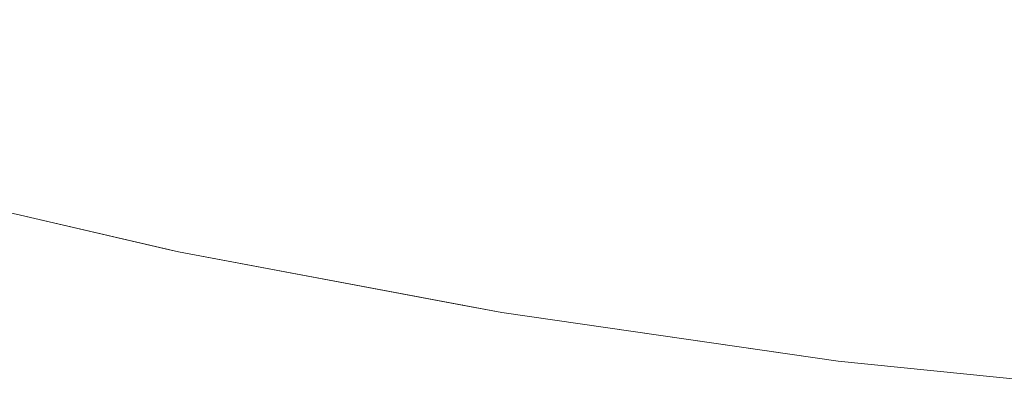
# Model space of a CAD drawing. Header units: centimetres. Extents: x -44.1 to 45.2, y 4.2 to 6.
# Tile 27 of 256: x -43.9854 to -43.9531, y 4.201 to 4.2133. Entities that reach past the tile are written whole.
import ezdxf

# ---------------------------------------------------------------- set-up
doc = ezdxf.new("R2010")
doc.units = ezdxf.units.CM
doc.header["$LTSCALE"] = 2.54
doc.layers.add('Lucido design-1', color=7, linetype='Continuous')

# ---------------------------------------------------------------- blocks, each defined once
blk = doc.blocks.new('Gruppo-4-1')
at = {"color": 7, "linetype": 'Continuous', "lineweight": 9}
for points, invisible_edges in [([(-43.985634, 4.214268, -2312.385944), (-43.981279, 4.213212, -2312.385944), (-43.980591, 4.214268, -2312.383155), (-43.984893, 4.215311, -2312.383155)], 15), ([(-43.984893, 4.215311, -2313.061185), (-43.980591, 4.214268, -2313.061185), (-43.981279, 4.213212, -2313.058396), (-43.985634, 4.214268, -2313.058396)], 15), ([(-43.975538, 4.214436, -2312.380418), (-43.979858, 4.215394, -2312.380418), (-43.980591, 4.214268, -2312.383155), (-43.976214, 4.213298, -2312.383155)], 15), ([(-43.976214, 4.213298, -2313.061185), (-43.980591, 4.214268, -2313.061185), (-43.979858, 4.215394, -2313.063922), (-43.975538, 4.214436, -2313.063922)], 15), ([(-43.966102, 4.213977, -2312.377736), (-43.961653, 4.213259, -2312.377736), (-43.961096, 4.214568, -2312.375111), (-43.965478, 4.215275, -2312.375111)], 15), ([(-43.965478, 4.215275, -2313.069229), (-43.961096, 4.214568, -2313.069229), (-43.961653, 4.213259, -2313.066604), (-43.966102, 4.213977, -2313.066604)], 15), ([(-43.966102, 4.213977, -2312.377736), (-43.970493, 4.214773, -2312.377736), (-43.971148, 4.213553, -2312.380418), (-43.966694, 4.212746, -2312.380418)], 15), ([(-43.966694, 4.212746, -2313.063922), (-43.971148, 4.213553, -2313.063922), (-43.970493, 4.214773, -2313.066604), (-43.966102, 4.213977, -2313.066604)], 15), ([(-43.956663, 4.21394, -2312.375111), (-43.961096, 4.214568, -2312.375111), (-43.961653, 4.213259, -2312.377736), (-43.957152, 4.212621, -2312.377736)], 15), ([(-43.957152, 4.212621, -2313.066604), (-43.961653, 4.213259, -2313.066604), (-43.961096, 4.214568, -2313.069229), (-43.956663, 4.21394, -2313.069229)], 15), ([(-43.986323, 4.213298, -2312.388781), (-43.981918, 4.21223, -2312.388781), (-43.981279, 4.213212, -2312.385944), (-43.985634, 4.214268, -2312.385944)], 15), ([(-43.985634, 4.214268, -2313.058396), (-43.981279, 4.213212, -2313.058396), (-43.981918, 4.21223, -2313.055559), (-43.986323, 4.213298, -2313.055559)], 15), ([(-43.976214, 4.213298, -2312.383155), (-43.980591, 4.214268, -2312.383155), (-43.981279, 4.213212, -2312.385944), (-43.976847, 4.21223, -2312.385944)], 15), ([(-43.976847, 4.21223, -2313.058396), (-43.981279, 4.213212, -2313.058396), (-43.980591, 4.214268, -2313.061185), (-43.976214, 4.213298, -2313.061185)], 15), ([(-43.976214, 4.213298, -2312.383155), (-43.971766, 4.212402, -2312.383155), (-43.971148, 4.213553, -2312.380418), (-43.975538, 4.214436, -2312.380418)], 15), ([(-43.975538, 4.214436, -2313.063922), (-43.971148, 4.213553, -2313.063922), (-43.971766, 4.212402, -2313.061185), (-43.976214, 4.213298, -2313.061185)], 15), ([(-43.966694, 4.212746, -2312.380418), (-43.962181, 4.212018, -2312.380418), (-43.961653, 4.213259, -2312.377736), (-43.966102, 4.213977, -2312.377736)], 15), ([(-43.966102, 4.213977, -2313.066604), (-43.961653, 4.213259, -2313.066604), (-43.962181, 4.212018, -2313.063922), (-43.966694, 4.212746, -2313.063922)], 15), ([(-43.957152, 4.212621, -2312.377736), (-43.952604, 4.212064, -2312.377736), (-43.952184, 4.213391, -2312.375111), (-43.956663, 4.21394, -2312.375111)], 15), ([(-43.956663, 4.21394, -2313.069229), (-43.952184, 4.213391, -2313.069229), (-43.952604, 4.212064, -2313.066604), (-43.957152, 4.212621, -2313.066604)], 15), ([(-43.966694, 4.212746, -2312.380418), (-43.971148, 4.213553, -2312.380418), (-43.971766, 4.212402, -2312.383155), (-43.967252, 4.211585, -2312.383155)], 15), ([(-43.967252, 4.211585, -2313.061185), (-43.971766, 4.212402, -2313.061185), (-43.971148, 4.213553, -2313.063922), (-43.966694, 4.212746, -2313.063922)], 15), ([(-43.986958, 4.212402, -2312.391665), (-43.982508, 4.211324, -2312.391665), (-43.981918, 4.21223, -2312.388781), (-43.986323, 4.213298, -2312.388781)], 15), ([(-43.986323, 4.213298, -2313.055559), (-43.981918, 4.21223, -2313.055559), (-43.982508, 4.211324, -2313.052675), (-43.986958, 4.212402, -2313.052675)], 15), ([(-43.976847, 4.21223, -2312.385944), (-43.972344, 4.211324, -2312.385944), (-43.971766, 4.212402, -2312.383155), (-43.976214, 4.213298, -2312.383155)], 15), ([(-43.976214, 4.213298, -2313.061185), (-43.971766, 4.212402, -2313.061185), (-43.972344, 4.211324, -2313.058396), (-43.976847, 4.21223, -2313.058396)], 15), ([(-43.957152, 4.212621, -2312.377736), (-43.961653, 4.213259, -2312.377736), (-43.962181, 4.212018, -2312.380418), (-43.957616, 4.21137, -2312.380418)], 15), ([(-43.957616, 4.21137, -2313.063922), (-43.962181, 4.212018, -2313.063922), (-43.961653, 4.213259, -2313.066604), (-43.957152, 4.212621, -2313.066604)], 15), ([(-43.976847, 4.21223, -2312.385944), (-43.981279, 4.213212, -2312.385944), (-43.981918, 4.21223, -2312.388781), (-43.977437, 4.211237, -2312.388781)], 15), ([(-43.977437, 4.211237, -2313.055559), (-43.981918, 4.21223, -2313.055559), (-43.981279, 4.213212, -2313.058396), (-43.976847, 4.21223, -2313.058396)], 15), ([(-43.967252, 4.211585, -2312.383155), (-43.96268, 4.210847, -2312.383155), (-43.962181, 4.212018, -2312.380418), (-43.966694, 4.212746, -2312.380418)], 15), ([(-43.966694, 4.212746, -2313.063922), (-43.962181, 4.212018, -2313.063922), (-43.96268, 4.210847, -2313.061185), (-43.967252, 4.211585, -2313.061185)], 15), ([(-43.957616, 4.21137, -2312.380418), (-43.953003, 4.210805, -2312.380418), (-43.952604, 4.212064, -2312.377736), (-43.957152, 4.212621, -2312.377736)], 15), ([(-43.957152, 4.212621, -2313.066604), (-43.952604, 4.212064, -2313.066604), (-43.953003, 4.210805, -2313.063922), (-43.957616, 4.21137, -2313.063922)], 15), ([(-43.987539, 4.211585, -2312.39459), (-43.983047, 4.210496, -2312.39459), (-43.982508, 4.211324, -2312.391665), (-43.986958, 4.212402, -2312.391665)], 15), ([(-43.986958, 4.212402, -2313.052675), (-43.982508, 4.211324, -2313.052675), (-43.983047, 4.210496, -2313.04975), (-43.987539, 4.211585, -2313.04975)], 15), ([(-43.967252, 4.211585, -2312.383155), (-43.971766, 4.212402, -2312.383155), (-43.972344, 4.211324, -2312.385944), (-43.967776, 4.210496, -2312.385944)], 15), ([(-43.967776, 4.210496, -2313.058396), (-43.972344, 4.211324, -2313.058396), (-43.971766, 4.212402, -2313.061185), (-43.967252, 4.211585, -2313.061185)], 15), ([(-43.977437, 4.211237, -2312.388781), (-43.981918, 4.21223, -2312.388781), (-43.982508, 4.211324, -2312.391665), (-43.97798, 4.21032, -2312.391665)], 15), ([(-43.97798, 4.21032, -2313.052675), (-43.982508, 4.211324, -2313.052675), (-43.981918, 4.21223, -2313.055559), (-43.977437, 4.211237, -2313.055559)], 15), ([(-43.977437, 4.211237, -2312.388781), (-43.972883, 4.21032, -2312.388781), (-43.972344, 4.211324, -2312.385944), (-43.976847, 4.21223, -2312.385944)], 15), ([(-43.976847, 4.21223, -2313.058396), (-43.972344, 4.211324, -2313.058396), (-43.972883, 4.21032, -2313.055559), (-43.977437, 4.211237, -2313.055559)], 15), ([(-43.957616, 4.21137, -2312.380418), (-43.962181, 4.212018, -2312.380418), (-43.96268, 4.210847, -2312.383155), (-43.958053, 4.210191, -2312.383155)], 15), ([(-43.958053, 4.210191, -2313.061185), (-43.96268, 4.210847, -2313.061185), (-43.962181, 4.212018, -2313.063922), (-43.957616, 4.21137, -2313.063922)], 15), ([(-43.988062, 4.210847, -2312.397555), (-43.983534, 4.209749, -2312.397555), (-43.983047, 4.210496, -2312.39459), (-43.987539, 4.211585, -2312.39459)], 15), ([(-43.987539, 4.211585, -2313.04975), (-43.983047, 4.210496, -2313.04975), (-43.983534, 4.209749, -2313.046785), (-43.988062, 4.210847, -2313.046785)], 15), ([(-43.97798, 4.21032, -2312.391665), (-43.982508, 4.211324, -2312.391665), (-43.983047, 4.210496, -2312.39459), (-43.978477, 4.209483, -2312.39459)], 15), ([(-43.978477, 4.209483, -2313.04975), (-43.983047, 4.210496, -2313.04975), (-43.982508, 4.211324, -2313.052675), (-43.97798, 4.21032, -2313.052675)], 15), ([(-43.967776, 4.210496, -2312.385944), (-43.972344, 4.211324, -2312.385944), (-43.972883, 4.21032, -2312.388781), (-43.968263, 4.209483, -2312.388781)], 15), ([(-43.968263, 4.209483, -2313.055559), (-43.972883, 4.21032, -2313.055559), (-43.972344, 4.211324, -2313.058396), (-43.967776, 4.210496, -2313.058396)], 15), ([(-43.967776, 4.210496, -2312.385944), (-43.963147, 4.209749, -2312.385944), (-43.96268, 4.210847, -2312.383155), (-43.967252, 4.211585, -2312.383155)], 15), ([(-43.967252, 4.211585, -2313.061185), (-43.96268, 4.210847, -2313.061185), (-43.963147, 4.209749, -2313.058396), (-43.967776, 4.210496, -2313.058396)], 15), ([(-43.958053, 4.210191, -2312.383155), (-43.953379, 4.209618, -2312.383155), (-43.953003, 4.210805, -2312.380418), (-43.957616, 4.21137, -2312.380418)], 15), ([(-43.957616, 4.21137, -2313.063922), (-43.953003, 4.210805, -2313.063922), (-43.953379, 4.209618, -2313.061185), (-43.958053, 4.210191, -2313.061185)], 15), ([(-43.97798, 4.21032, -2312.391665), (-43.97338, 4.209394, -2312.391665), (-43.972883, 4.21032, -2312.388781), (-43.977437, 4.211237, -2312.388781)], 15), ([(-43.977437, 4.211237, -2313.055559), (-43.972883, 4.21032, -2313.055559), (-43.97338, 4.209394, -2313.052675), (-43.97798, 4.21032, -2313.052675)], 15), ([(-43.988528, 4.210191, -2312.400554), (-43.983966, 4.209085, -2312.400554), (-43.983534, 4.209749, -2312.397555), (-43.988062, 4.210847, -2312.397555)], 15), ([(-43.988062, 4.210847, -2313.046785), (-43.983534, 4.209749, -2313.046785), (-43.983966, 4.209085, -2313.043786), (-43.988528, 4.210191, -2313.043786)], 15), ([(-43.958053, 4.210191, -2312.383155), (-43.96268, 4.210847, -2312.383155), (-43.963147, 4.209749, -2312.385944), (-43.958463, 4.209085, -2312.385944)], 15), ([(-43.958463, 4.209085, -2313.058396), (-43.963147, 4.209749, -2313.058396), (-43.96268, 4.210847, -2313.061185), (-43.958053, 4.210191, -2313.061185)], 15), ([(-43.94835, 4.210324, -2312.380418), (-43.953003, 4.210805, -2312.380418), (-43.953379, 4.209618, -2312.383155), (-43.948664, 4.209131, -2312.383155)], 15), ([(-43.948664, 4.209131, -2313.061185), (-43.953379, 4.209618, -2313.061185), (-43.953003, 4.210805, -2313.063922), (-43.94835, 4.210324, -2313.063922)], 15), ([(-43.978477, 4.209483, -2312.39459), (-43.983047, 4.210496, -2312.39459), (-43.983534, 4.209749, -2312.397555), (-43.978926, 4.208728, -2312.397555)], 15), ([(-43.978926, 4.208728, -2313.046785), (-43.983534, 4.209749, -2313.046785), (-43.983047, 4.210496, -2313.04975), (-43.978477, 4.209483, -2313.04975)], 15), ([(-43.978477, 4.209483, -2312.39459), (-43.973834, 4.208549, -2312.39459), (-43.97338, 4.209394, -2312.391665), (-43.97798, 4.21032, -2312.391665)], 15), ([(-43.97798, 4.21032, -2313.052675), (-43.97338, 4.209394, -2313.052675), (-43.973834, 4.208549, -2313.04975), (-43.978477, 4.209483, -2313.04975)], 15), ([(-43.968263, 4.209483, -2312.388781), (-43.972883, 4.21032, -2312.388781), (-43.97338, 4.209394, -2312.391665), (-43.968712, 4.208549, -2312.391665)], 15), ([(-43.968712, 4.208549, -2313.052675), (-43.97338, 4.209394, -2313.052675), (-43.972883, 4.21032, -2313.055559), (-43.968263, 4.209483, -2313.055559)], 15), ([(-43.968263, 4.209483, -2312.388781), (-43.963581, 4.208728, -2312.388781), (-43.963147, 4.209749, -2312.385944), (-43.967776, 4.210496, -2312.385944)], 15), ([(-43.967776, 4.210496, -2313.058396), (-43.963147, 4.209749, -2313.058396), (-43.963581, 4.208728, -2313.055559), (-43.968263, 4.209483, -2313.055559)], 15), ([(-43.988935, 4.209618, -2312.403583), (-43.984344, 4.208505, -2312.403583), (-43.983966, 4.209085, -2312.400554), (-43.988528, 4.210191, -2312.400554)], 15), ([(-43.988528, 4.210191, -2313.043786), (-43.983966, 4.209085, -2313.043786), (-43.984344, 4.208505, -2313.040757), (-43.988935, 4.209618, -2313.040757)], 15), ([(-43.958463, 4.209085, -2312.385944), (-43.953732, 4.208505, -2312.385944), (-43.953379, 4.209618, -2312.383155), (-43.958053, 4.210191, -2312.383155)], 15), ([(-43.958053, 4.210191, -2313.061185), (-43.953379, 4.209618, -2313.061185), (-43.953732, 4.208505, -2313.058396), (-43.958463, 4.209085, -2313.058396)], 15), ([(-43.978926, 4.208728, -2312.397555), (-43.983534, 4.209749, -2312.397555), (-43.983966, 4.209085, -2312.400554), (-43.979324, 4.208056, -2312.400554)], 15), ([(-43.979324, 4.208056, -2313.043786), (-43.983966, 4.209085, -2313.043786), (-43.983534, 4.209749, -2313.046785), (-43.978926, 4.208728, -2313.046785)], 15), ([(-43.958463, 4.209085, -2312.385944), (-43.963147, 4.209749, -2312.385944), (-43.963581, 4.208728, -2312.388781), (-43.958845, 4.208056, -2312.388781)], 15), ([(-43.958845, 4.208056, -2313.055559), (-43.963581, 4.208728, -2313.055559), (-43.963147, 4.209749, -2313.058396), (-43.958463, 4.209085, -2313.058396)], 15), ([(-43.989281, 4.209131, -2312.40664), (-43.984665, 4.208012, -2312.40664), (-43.984344, 4.208505, -2312.403583), (-43.988935, 4.209618, -2312.403583)], 15), ([(-43.988935, 4.209618, -2313.040757), (-43.984344, 4.208505, -2313.040757), (-43.984665, 4.208012, -2313.0377), (-43.989281, 4.209131, -2313.0377)], 15), ([(-43.978926, 4.208728, -2312.397555), (-43.974243, 4.207785, -2312.397555), (-43.973834, 4.208549, -2312.39459), (-43.978477, 4.209483, -2312.39459)], 15), ([(-43.978477, 4.209483, -2313.04975), (-43.973834, 4.208549, -2313.04975), (-43.974243, 4.207785, -2313.046785), (-43.978926, 4.208728, -2313.046785)], 15), ([(-43.968712, 4.208549, -2312.391665), (-43.97338, 4.209394, -2312.391665), (-43.973834, 4.208549, -2312.39459), (-43.969122, 4.207695, -2312.39459)], 15), ([(-43.969122, 4.207695, -2313.04975), (-43.973834, 4.208549, -2313.04975), (-43.97338, 4.209394, -2313.052675), (-43.968712, 4.208549, -2313.052675)], 15), ([(-43.968712, 4.208549, -2312.391665), (-43.963982, 4.207785, -2312.391665), (-43.963581, 4.208728, -2312.388781), (-43.968263, 4.209483, -2312.388781)], 15), ([(-43.968263, 4.209483, -2313.055559), (-43.963581, 4.208728, -2313.055559), (-43.963982, 4.207785, -2313.052675), (-43.968712, 4.208549, -2313.052675)], 15), ([(-43.948664, 4.209131, -2312.383155), (-43.953379, 4.209618, -2312.383155), (-43.953732, 4.208505, -2312.385944), (-43.948959, 4.208012, -2312.385944)], 15), ([(-43.948959, 4.208012, -2313.058396), (-43.953732, 4.208505, -2313.058396), (-43.953379, 4.209618, -2313.061185), (-43.948664, 4.209131, -2313.061185)], 15), ([(-43.989565, 4.20873, -2312.409719), (-43.984929, 4.207606, -2312.409719), (-43.984665, 4.208012, -2312.40664), (-43.989281, 4.209131, -2312.40664)], 15), ([(-43.989281, 4.209131, -2313.0377), (-43.984665, 4.208012, -2313.0377), (-43.984929, 4.207606, -2313.034621), (-43.989565, 4.20873, -2313.034621)], 15), ([(-43.979324, 4.208056, -2312.400554), (-43.983966, 4.209085, -2312.400554), (-43.984344, 4.208505, -2312.403583), (-43.979672, 4.20747, -2312.403583)], 15), ([(-43.979672, 4.20747, -2313.040757), (-43.984344, 4.208505, -2313.040757), (-43.983966, 4.209085, -2313.043786), (-43.979324, 4.208056, -2313.043786)], 15), ([(-43.958845, 4.208056, -2312.388781), (-43.95406, 4.20747, -2312.388781), (-43.953732, 4.208505, -2312.385944), (-43.958463, 4.209085, -2312.385944)], 15), ([(-43.958463, 4.209085, -2313.058396), (-43.953732, 4.208505, -2313.058396), (-43.95406, 4.20747, -2313.055559), (-43.958845, 4.208056, -2313.055559)], 15), ([(-43.989787, 4.208417, -2312.412816), (-43.985135, 4.20729, -2312.412816), (-43.984929, 4.207606, -2312.409719), (-43.989565, 4.20873, -2312.409719)], 15), ([(-43.989565, 4.20873, -2313.034621), (-43.984929, 4.207606, -2313.034621), (-43.985135, 4.20729, -2313.031524), (-43.989787, 4.208417, -2313.031524)], 15), ([(-43.979324, 4.208056, -2312.400554), (-43.974608, 4.207107, -2312.400554), (-43.974243, 4.207785, -2312.397555), (-43.978926, 4.208728, -2312.397555)], 15), ([(-43.978926, 4.208728, -2313.046785), (-43.974243, 4.207785, -2313.046785), (-43.974608, 4.207107, -2313.043786), (-43.979324, 4.208056, -2313.043786)], 15), ([(-43.958845, 4.208056, -2312.388781), (-43.963581, 4.208728, -2312.388781), (-43.963982, 4.207785, -2312.391665), (-43.959197, 4.207107, -2312.391665)], 15), ([(-43.959197, 4.207107, -2313.052675), (-43.963982, 4.207785, -2313.052675), (-43.963581, 4.208728, -2313.055559), (-43.958845, 4.208056, -2313.055559)], 15), ([(-43.989946, 4.208193, -2312.415926), (-43.985283, 4.207063, -2312.415926), (-43.985135, 4.20729, -2312.412816), (-43.989787, 4.208417, -2312.412816)], 15), ([(-43.989787, 4.208417, -2313.031524), (-43.985135, 4.20729, -2313.031524), (-43.985283, 4.207063, -2313.028414), (-43.989946, 4.208193, -2313.028414)], 15), ([(-43.979672, 4.20747, -2312.403583), (-43.984344, 4.208505, -2312.403583), (-43.984665, 4.208012, -2312.40664), (-43.979968, 4.206971, -2312.40664)], 15), ([(-43.979968, 4.206971, -2313.0377), (-43.984665, 4.208012, -2313.0377), (-43.984344, 4.208505, -2313.040757), (-43.979672, 4.20747, -2313.040757)], 15), ([(-43.969122, 4.207695, -2312.39459), (-43.973834, 4.208549, -2312.39459), (-43.974243, 4.207785, -2312.397555), (-43.969492, 4.206925, -2312.397555)], 15), ([(-43.969492, 4.206925, -2313.046785), (-43.974243, 4.207785, -2313.046785), (-43.973834, 4.208549, -2313.04975), (-43.969122, 4.207695, -2313.04975)], 15), ([(-43.969122, 4.207695, -2312.39459), (-43.964348, 4.206925, -2312.39459), (-43.963982, 4.207785, -2312.391665), (-43.968712, 4.208549, -2312.391665)], 15), ([(-43.968712, 4.208549, -2313.052675), (-43.963982, 4.207785, -2313.052675), (-43.964348, 4.206925, -2313.04975), (-43.969122, 4.207695, -2313.04975)], 15), ([(-43.948959, 4.208012, -2312.385944), (-43.953732, 4.208505, -2312.385944), (-43.95406, 4.20747, -2312.388781), (-43.949233, 4.206971, -2312.388781)], 15), ([(-43.949233, 4.206971, -2313.055559), (-43.95406, 4.20747, -2313.055559), (-43.953732, 4.208505, -2313.058396), (-43.948959, 4.208012, -2313.058396)], 15), ([(-43.990042, 4.208059, -2312.419046), (-43.99031, 4.208074, -2312.42217), (-43.985389, 4.206934, -2312.42217)], 9), ([(-43.985389, 4.206934, -2312.42217), (-43.99031, 4.208074, -2312.42217), (-43.99031, 4.208074, -2313.02217), (-43.985389, 4.206934, -2313.02217)], 10), ([(-43.985389, 4.206934, -2313.02217), (-43.99031, 4.208074, -2313.02217), (-43.990042, 4.208059, -2313.025294)], 10), ([(-43.990042, 4.208059, -2312.419046), (-43.985372, 4.206927, -2312.419046), (-43.985283, 4.207063, -2312.415926), (-43.989946, 4.208193, -2312.415926)], 15), ([(-43.989946, 4.208193, -2313.028414), (-43.985283, 4.207063, -2313.028414), (-43.985372, 4.206927, -2313.025294), (-43.990042, 4.208059, -2313.025294)], 15), ([(-43.985389, 4.206934, -2312.42217), (-43.985372, 4.206927, -2312.419046), (-43.990042, 4.208059, -2312.419046)], 11), ([(-43.990042, 4.208059, -2313.025294), (-43.985372, 4.206927, -2313.025294), (-43.985389, 4.206934, -2313.02217)], 11), ([(-43.979672, 4.20747, -2312.403583), (-43.974925, 4.206515, -2312.403583), (-43.974608, 4.207107, -2312.400554), (-43.979324, 4.208056, -2312.400554)], 15), ([(-43.979324, 4.208056, -2313.043786), (-43.974608, 4.207107, -2313.043786), (-43.974925, 4.206515, -2313.040757), (-43.979672, 4.20747, -2313.040757)], 15), ([(-43.959197, 4.207107, -2312.391665), (-43.954363, 4.206515, -2312.391665), (-43.95406, 4.20747, -2312.388781), (-43.958845, 4.208056, -2312.388781)], 15), ([(-43.958845, 4.208056, -2313.055559), (-43.95406, 4.20747, -2313.055559), (-43.954363, 4.206515, -2313.052675), (-43.959197, 4.207107, -2313.052675)], 15), ([(-43.979968, 4.206971, -2312.40664), (-43.984665, 4.208012, -2312.40664), (-43.984929, 4.207606, -2312.409719), (-43.980212, 4.206561, -2312.409719)], 15), ([(-43.980212, 4.206561, -2313.034621), (-43.984929, 4.207606, -2313.034621), (-43.984665, 4.208012, -2313.0377), (-43.979968, 4.206971, -2313.0377)], 15), ([(-43.969492, 4.206925, -2312.397555), (-43.974243, 4.207785, -2312.397555), (-43.974608, 4.207107, -2312.400554), (-43.969822, 4.20624, -2312.400554)], 15), ([(-43.969822, 4.20624, -2313.043786), (-43.974608, 4.207107, -2313.043786), (-43.974243, 4.207785, -2313.046785), (-43.969492, 4.206925, -2313.046785)], 15), ([(-43.959197, 4.207107, -2312.391665), (-43.963982, 4.207785, -2312.391665), (-43.964348, 4.206925, -2312.39459), (-43.959519, 4.20624, -2312.39459)], 15), ([(-43.959519, 4.20624, -2313.04975), (-43.964348, 4.206925, -2313.04975), (-43.963982, 4.207785, -2313.052675), (-43.959197, 4.207107, -2313.052675)], 15), ([(-43.980212, 4.206561, -2312.409719), (-43.984929, 4.207606, -2312.409719), (-43.985135, 4.20729, -2312.412816), (-43.980402, 4.206241, -2312.412816)], 15), ([(-43.980402, 4.206241, -2313.031524), (-43.985135, 4.20729, -2313.031524), (-43.984929, 4.207606, -2313.034621), (-43.980212, 4.206561, -2313.034621)], 15), ([(-43.979968, 4.206971, -2312.40664), (-43.975196, 4.206011, -2312.40664), (-43.974925, 4.206515, -2312.403583), (-43.979672, 4.20747, -2312.403583)], 15), ([(-43.979672, 4.20747, -2313.040757), (-43.974925, 4.206515, -2313.040757), (-43.975196, 4.206011, -2313.0377), (-43.979968, 4.206971, -2313.0377)], 15), ([(-43.969492, 4.206925, -2312.397555), (-43.964679, 4.206148, -2312.397555), (-43.964348, 4.206925, -2312.39459), (-43.969122, 4.207695, -2312.39459)], 15), ([(-43.969122, 4.207695, -2313.04975), (-43.964348, 4.206925, -2313.04975), (-43.964679, 4.206148, -2313.046785), (-43.969492, 4.206925, -2313.046785)], 15), ([(-43.949233, 4.206971, -2312.388781), (-43.95406, 4.20747, -2312.388781), (-43.954363, 4.206515, -2312.391665), (-43.949486, 4.206011, -2312.391665)], 15), ([(-43.949486, 4.206011, -2313.052675), (-43.954363, 4.206515, -2313.052675), (-43.95406, 4.20747, -2313.055559), (-43.949233, 4.206971, -2313.055559)], 15), ([(-43.980402, 4.206241, -2312.412816), (-43.985135, 4.20729, -2312.412816), (-43.985283, 4.207063, -2312.415926), (-43.980538, 4.206011, -2312.415926)], 15), ([(-43.980538, 4.206011, -2313.028414), (-43.985283, 4.207063, -2313.028414), (-43.985135, 4.20729, -2313.031524), (-43.980402, 4.206241, -2313.031524)], 15), ([(-43.969822, 4.20624, -2312.400554), (-43.974608, 4.207107, -2312.400554), (-43.974925, 4.206515, -2312.403583), (-43.970109, 4.205642, -2312.403583)], 15), ([(-43.970109, 4.205642, -2313.040757), (-43.974925, 4.206515, -2313.040757), (-43.974608, 4.207107, -2313.043786), (-43.969822, 4.20624, -2313.043786)], 15), ([(-43.959519, 4.20624, -2312.39459), (-43.954639, 4.205642, -2312.39459), (-43.954363, 4.206515, -2312.391665), (-43.959197, 4.207107, -2312.391665)], 15), ([(-43.959197, 4.207107, -2313.052675), (-43.954363, 4.206515, -2313.052675), (-43.954639, 4.205642, -2313.04975), (-43.959519, 4.20624, -2313.04975)], 15), ([(-43.985372, 4.206927, -2312.419046), (-43.985389, 4.206934, -2312.42217), (-43.980645, 4.205836, -2312.42217)], 9), ([(-43.980645, 4.205836, -2312.42217), (-43.985389, 4.206934, -2312.42217), (-43.985389, 4.206934, -2313.02217), (-43.980207, 4.205735, -2313.02217)], 10), ([(-43.985389, 4.206934, -2313.02217), (-43.985372, 4.206927, -2313.025294), (-43.98062, 4.205873, -2313.025294)], 11), ([(-43.98062, 4.205873, -2313.025294), (-43.980207, 4.205735, -2313.02217), (-43.985389, 4.206934, -2313.02217)], 9), ([(-43.980538, 4.206011, -2312.415926), (-43.985283, 4.207063, -2312.415926), (-43.985372, 4.206927, -2312.419046), (-43.98062, 4.205873, -2312.419046)], 15), ([(-43.98062, 4.205873, -2313.025294), (-43.985372, 4.206927, -2313.025294), (-43.985283, 4.207063, -2313.028414), (-43.980538, 4.206011, -2313.028414)], 15), ([(-43.980645, 4.205836, -2312.42217), (-43.98062, 4.205873, -2312.419046), (-43.985372, 4.206927, -2312.419046)], 11), ([(-43.980212, 4.206561, -2312.409719), (-43.975418, 4.205596, -2312.409719), (-43.975196, 4.206011, -2312.40664), (-43.979968, 4.206971, -2312.40664)], 15), ([(-43.979968, 4.206971, -2313.0377), (-43.975196, 4.206011, -2313.0377), (-43.975418, 4.205596, -2313.034621), (-43.980212, 4.206561, -2313.034621)], 15), ([(-43.969822, 4.20624, -2312.400554), (-43.964973, 4.205457, -2312.400554), (-43.964679, 4.206148, -2312.397555), (-43.969492, 4.206925, -2312.397555)], 15), ([(-43.969492, 4.206925, -2313.046785), (-43.964679, 4.206148, -2313.046785), (-43.964973, 4.205457, -2313.043786), (-43.969822, 4.20624, -2313.043786)], 15), ([(-43.959519, 4.20624, -2312.39459), (-43.964348, 4.206925, -2312.39459), (-43.964679, 4.206148, -2312.397555), (-43.959809, 4.205457, -2312.397555)], 15), ([(-43.959809, 4.205457, -2313.046785), (-43.964679, 4.206148, -2313.046785), (-43.964348, 4.206925, -2313.04975), (-43.959519, 4.20624, -2313.04975)], 15), ([(-43.980402, 4.206241, -2312.412816), (-43.975592, 4.205273, -2312.412816), (-43.975418, 4.205596, -2312.409719), (-43.980212, 4.206561, -2312.409719)], 15), ([(-43.980212, 4.206561, -2313.034621), (-43.975418, 4.205596, -2313.034621), (-43.975592, 4.205273, -2313.031524), (-43.980402, 4.206241, -2313.031524)], 15), ([(-43.970109, 4.205642, -2312.403583), (-43.974925, 4.206515, -2312.403583), (-43.975196, 4.206011, -2312.40664), (-43.970354, 4.205133, -2312.40664)], 15), ([(-43.970354, 4.205133, -2313.0377), (-43.975196, 4.206011, -2313.0377), (-43.974925, 4.206515, -2313.040757), (-43.970109, 4.205642, -2313.040757)], 15), ([(-43.949486, 4.206011, -2312.391665), (-43.954363, 4.206515, -2312.391665), (-43.954639, 4.205642, -2312.39459), (-43.949717, 4.205133, -2312.39459)], 15), ([(-43.949717, 4.205133, -2313.04975), (-43.954639, 4.205642, -2313.04975), (-43.954363, 4.206515, -2313.052675), (-43.949486, 4.206011, -2313.052675)], 15), ([(-43.980538, 4.206011, -2312.415926), (-43.975716, 4.205041, -2312.415926), (-43.975592, 4.205273, -2312.412816), (-43.980402, 4.206241, -2312.412816)], 15), ([(-43.980402, 4.206241, -2313.031524), (-43.975592, 4.205273, -2313.031524), (-43.975716, 4.205041, -2313.028414), (-43.980538, 4.206011, -2313.028414)], 15), ([(-43.970109, 4.205642, -2312.403583), (-43.965229, 4.204854, -2312.403583), (-43.964973, 4.205457, -2312.400554), (-43.969822, 4.20624, -2312.400554)], 15), ([(-43.969822, 4.20624, -2313.043786), (-43.964973, 4.205457, -2313.043786), (-43.965229, 4.204854, -2313.040757), (-43.970109, 4.205642, -2313.040757)], 15), ([(-43.959809, 4.205457, -2312.397555), (-43.964679, 4.206148, -2312.397555), (-43.964973, 4.205457, -2312.400554), (-43.960067, 4.204761, -2312.400554)], 15), ([(-43.960067, 4.204761, -2313.043786), (-43.964973, 4.205457, -2313.043786), (-43.964679, 4.206148, -2313.046785), (-43.959809, 4.205457, -2313.046785)], 15), ([(-43.959809, 4.205457, -2312.397555), (-43.954889, 4.204854, -2312.397555), (-43.954639, 4.205642, -2312.39459), (-43.959519, 4.20624, -2312.39459)], 15), ([(-43.959519, 4.20624, -2313.04975), (-43.954639, 4.205642, -2313.04975), (-43.954889, 4.204854, -2313.046785), (-43.959809, 4.205457, -2313.046785)], 15), ([(-43.98062, 4.205873, -2312.419046), (-43.980645, 4.205836, -2312.42217), (-43.980207, 4.205735, -2312.42217)], 9), ([(-43.980207, 4.205735, -2313.02217), (-43.980207, 4.205735, -2312.42217), (-43.980645, 4.205836, -2312.42217)], 9), ([(-43.98062, 4.205873, -2312.419046), (-43.975791, 4.204902, -2312.419046), (-43.975716, 4.205041, -2312.415926), (-43.980538, 4.206011, -2312.415926)], 15), ([(-43.980538, 4.206011, -2313.028414), (-43.975716, 4.205041, -2313.028414), (-43.975791, 4.204902, -2313.025294), (-43.98062, 4.205873, -2313.025294)], 15), ([(-43.980207, 4.205735, -2312.42217), (-43.975791, 4.204902, -2312.419046), (-43.98062, 4.205873, -2312.419046)], 11), ([(-43.98062, 4.205873, -2313.025294), (-43.975791, 4.204902, -2313.025294), (-43.980207, 4.205735, -2313.02217)], 11), ([(-43.970354, 4.205133, -2312.40664), (-43.975196, 4.206011, -2312.40664), (-43.975418, 4.205596, -2312.409719), (-43.970555, 4.204715, -2312.409719)], 15), ([(-43.970555, 4.204715, -2313.034621), (-43.975418, 4.205596, -2313.034621), (-43.975196, 4.206011, -2313.0377), (-43.970354, 4.205133, -2313.0377)], 15), ([(-43.975791, 4.204902, -2312.419046), (-43.980207, 4.205735, -2312.42217), (-43.97091, 4.203991, -2312.42217)], 9), ([(-43.980207, 4.205735, -2313.02217), (-43.969605, 4.203746, -2313.02217), (-43.969605, 4.203746, -2312.42217), (-43.97091, 4.203991, -2312.42217)], 10), ([(-43.97091, 4.203991, -2312.42217), (-43.980207, 4.205735, -2312.42217), (-43.980207, 4.205735, -2313.02217)], 10), ([(-43.969605, 4.203746, -2313.02217), (-43.980207, 4.205735, -2313.02217), (-43.975791, 4.204902, -2313.025294)], 10), ([(-43.970555, 4.204715, -2312.409719), (-43.975418, 4.205596, -2312.409719), (-43.975592, 4.205273, -2312.412816), (-43.970712, 4.204389, -2312.412816)], 15), ([(-43.970712, 4.204389, -2313.031524), (-43.975592, 4.205273, -2313.031524), (-43.975418, 4.205596, -2313.034621), (-43.970555, 4.204715, -2313.034621)], 15), ([(-43.970354, 4.205133, -2312.40664), (-43.965448, 4.204342, -2312.40664), (-43.965229, 4.204854, -2312.403583), (-43.970109, 4.205642, -2312.403583)], 15), ([(-43.970109, 4.205642, -2313.040757), (-43.965229, 4.204854, -2313.040757), (-43.965448, 4.204342, -2313.0377), (-43.970354, 4.205133, -2313.0377)], 15), ([(-43.949717, 4.205133, -2312.39459), (-43.954639, 4.205642, -2312.39459), (-43.954889, 4.204854, -2312.397555), (-43.949926, 4.204342, -2312.397555)], 15), ([(-43.949926, 4.204342, -2313.046785), (-43.954889, 4.204854, -2313.046785), (-43.954639, 4.205642, -2313.04975), (-43.949717, 4.205133, -2313.04975)], 15), ([(-43.970712, 4.204389, -2312.412816), (-43.975592, 4.205273, -2312.412816), (-43.975716, 4.205041, -2312.415926), (-43.970824, 4.204155, -2312.415926)], 15), ([(-43.970824, 4.204155, -2313.028414), (-43.975716, 4.205041, -2313.028414), (-43.975592, 4.205273, -2313.031524), (-43.970712, 4.204389, -2313.031524)], 15), ([(-43.960067, 4.204761, -2312.400554), (-43.964973, 4.205457, -2312.400554), (-43.965229, 4.204854, -2312.403583), (-43.960292, 4.204154, -2312.403583)], 15), ([(-43.960292, 4.204154, -2313.040757), (-43.965229, 4.204854, -2313.040757), (-43.964973, 4.205457, -2313.043786), (-43.960067, 4.204761, -2313.043786)], 15), ([(-43.960067, 4.204761, -2312.400554), (-43.955111, 4.204154, -2312.400554), (-43.954889, 4.204854, -2312.397555), (-43.959809, 4.205457, -2312.397555)], 15), ([(-43.959809, 4.205457, -2313.046785), (-43.954889, 4.204854, -2313.046785), (-43.955111, 4.204154, -2313.043786), (-43.960067, 4.204761, -2313.043786)], 15), ([(-43.970824, 4.204155, -2312.415926), (-43.975716, 4.205041, -2312.415926), (-43.975791, 4.204902, -2312.419046), (-43.970892, 4.204014, -2312.419046)], 15), ([(-43.970892, 4.204014, -2313.025294), (-43.975791, 4.204902, -2313.025294), (-43.975716, 4.205041, -2313.028414), (-43.970824, 4.204155, -2313.028414)], 15), ([(-43.97091, 4.203991, -2312.42217), (-43.970892, 4.204014, -2312.419046), (-43.975791, 4.204902, -2312.419046)], 11), ([(-43.975791, 4.204902, -2313.025294), (-43.970892, 4.204014, -2313.025294), (-43.969605, 4.203746, -2313.02217)], 11), ([(-43.970555, 4.204715, -2312.409719), (-43.965627, 4.20392, -2312.409719), (-43.965448, 4.204342, -2312.40664), (-43.970354, 4.205133, -2312.40664)], 15), ([(-43.970354, 4.205133, -2313.0377), (-43.965448, 4.204342, -2313.0377), (-43.965627, 4.20392, -2313.034621), (-43.970555, 4.204715, -2313.034621)], 15), ([(-43.960292, 4.204154, -2312.403583), (-43.965229, 4.204854, -2312.403583), (-43.965448, 4.204342, -2312.40664), (-43.960484, 4.203638, -2312.40664)], 15), ([(-43.960484, 4.203638, -2313.0377), (-43.965448, 4.204342, -2313.0377), (-43.965229, 4.204854, -2313.040757), (-43.960292, 4.204154, -2313.040757)], 15), ([(-43.949926, 4.204342, -2312.397555), (-43.954889, 4.204854, -2312.397555), (-43.955111, 4.204154, -2312.400554), (-43.950111, 4.203638, -2312.400554)], 15), ([(-43.950111, 4.203638, -2313.043786), (-43.955111, 4.204154, -2313.043786), (-43.954889, 4.204854, -2313.046785), (-43.949926, 4.204342, -2313.046785)], 15), ([(-43.970712, 4.204389, -2312.412816), (-43.965767, 4.203591, -2312.412816), (-43.965627, 4.20392, -2312.409719), (-43.970555, 4.204715, -2312.409719)], 15), ([(-43.970555, 4.204715, -2313.034621), (-43.965627, 4.20392, -2313.034621), (-43.965767, 4.203591, -2313.031524), (-43.970712, 4.204389, -2313.031524)], 15), ([(-43.960292, 4.204154, -2312.403583), (-43.955305, 4.203543, -2312.403583), (-43.955111, 4.204154, -2312.400554), (-43.960067, 4.204761, -2312.400554)], 15), ([(-43.960067, 4.204761, -2313.043786), (-43.955111, 4.204154, -2313.043786), (-43.955305, 4.203543, -2313.040757), (-43.960292, 4.204154, -2313.040757)], 15), ([(-43.970824, 4.204155, -2312.415926), (-43.965867, 4.203355, -2312.415926), (-43.965767, 4.203591, -2312.412816), (-43.970712, 4.204389, -2312.412816)], 15), ([(-43.970712, 4.204389, -2313.031524), (-43.965767, 4.203591, -2313.031524), (-43.965867, 4.203355, -2313.028414), (-43.970824, 4.204155, -2313.028414)], 15), ([(-43.960484, 4.203638, -2312.40664), (-43.965448, 4.204342, -2312.40664), (-43.965627, 4.20392, -2312.409719), (-43.960642, 4.203213, -2312.409719)], 15), ([(-43.960642, 4.203213, -2313.034621), (-43.965627, 4.20392, -2313.034621), (-43.965448, 4.204342, -2313.0377), (-43.960484, 4.203638, -2313.0377)], 15), ([(-43.970892, 4.204014, -2312.419046), (-43.97091, 4.203991, -2312.42217), (-43.969605, 4.203746, -2312.42217)], 9), ([(-43.970892, 4.204014, -2312.419046), (-43.965928, 4.203213, -2312.419046), (-43.965867, 4.203355, -2312.415926), (-43.970824, 4.204155, -2312.415926)], 15), ([(-43.970824, 4.204155, -2313.028414), (-43.965867, 4.203355, -2313.028414), (-43.965928, 4.203213, -2313.025294), (-43.970892, 4.204014, -2313.025294)], 15), ([(-43.969605, 4.203746, -2312.42217), (-43.965928, 4.203213, -2312.419046), (-43.970892, 4.204014, -2312.419046)], 11), ([(-43.970892, 4.204014, -2313.025294), (-43.965928, 4.203213, -2313.025294), (-43.969605, 4.203746, -2313.02217)], 11), ([(-43.960642, 4.203213, -2312.409719), (-43.965627, 4.20392, -2312.409719), (-43.965767, 4.203591, -2312.412816), (-43.960765, 4.202881, -2312.412816)], 15), ([(-43.960765, 4.202881, -2313.031524), (-43.965767, 4.203591, -2313.031524), (-43.965627, 4.20392, -2313.034621), (-43.960642, 4.203213, -2313.034621)], 15), ([(-43.960484, 4.203638, -2312.40664), (-43.955469, 4.203023, -2312.40664), (-43.955305, 4.203543, -2312.403583), (-43.960292, 4.204154, -2312.403583)], 15), ([(-43.960292, 4.204154, -2313.040757), (-43.955305, 4.203543, -2313.040757), (-43.955469, 4.203023, -2313.0377), (-43.960484, 4.203638, -2313.0377)], 15), ([(-43.950111, 4.203638, -2312.400554), (-43.955111, 4.204154, -2312.400554), (-43.955305, 4.203543, -2312.403583), (-43.950273, 4.203023, -2312.403583)], 15), ([(-43.950273, 4.203023, -2313.040757), (-43.955305, 4.203543, -2313.040757), (-43.955111, 4.204154, -2313.043786), (-43.950111, 4.203638, -2313.043786)], 15), ([(-43.960906, 4.202501, -2312.419046), (-43.965928, 4.203213, -2312.419046), (-43.969605, 4.203746, -2312.42217), (-43.960918, 4.202491, -2312.42217)], 11), ([(-43.969605, 4.203746, -2313.02217), (-43.958584, 4.202154, -2313.02217), (-43.958584, 4.202154, -2312.42217), (-43.960918, 4.202491, -2312.42217)], 10), ([(-43.960918, 4.202491, -2312.42217), (-43.969605, 4.203746, -2312.42217), (-43.969605, 4.203746, -2313.02217)], 10), ([(-43.958584, 4.202154, -2313.02217), (-43.969605, 4.203746, -2313.02217), (-43.965928, 4.203213, -2313.025294), (-43.960906, 4.202501, -2313.025294)], 14), ([(-43.960765, 4.202881, -2312.412816), (-43.965767, 4.203591, -2312.412816), (-43.965867, 4.203355, -2312.415926), (-43.960853, 4.202643, -2312.415926)], 15), ([(-43.960853, 4.202643, -2313.028414), (-43.965867, 4.203355, -2313.028414), (-43.965767, 4.203591, -2313.031524), (-43.960765, 4.202881, -2313.031524)], 15), ([(-43.960642, 4.203213, -2312.409719), (-43.955605, 4.202596, -2312.409719), (-43.955469, 4.203023, -2312.40664), (-43.960484, 4.203638, -2312.40664)], 15), ([(-43.960484, 4.203638, -2313.0377), (-43.955469, 4.203023, -2313.0377), (-43.955605, 4.202596, -2313.034621), (-43.960642, 4.203213, -2313.034621)], 15), ([(-43.950273, 4.203023, -2312.403583), (-43.955305, 4.203543, -2312.403583), (-43.955469, 4.203023, -2312.40664), (-43.950411, 4.202501, -2312.40664)], 15), ([(-43.950411, 4.202501, -2313.0377), (-43.955469, 4.203023, -2313.0377), (-43.955305, 4.203543, -2313.040757), (-43.950273, 4.203023, -2313.040757)], 15), ([(-43.960853, 4.202643, -2312.415926), (-43.965867, 4.203355, -2312.415926), (-43.965928, 4.203213, -2312.419046), (-43.960906, 4.202501, -2312.419046)], 15), ([(-43.960906, 4.202501, -2313.025294), (-43.965928, 4.203213, -2313.025294), (-43.965867, 4.203355, -2313.028414), (-43.960853, 4.202643, -2313.028414)], 15), ([(-43.960765, 4.202881, -2312.412816), (-43.955711, 4.202262, -2312.412816), (-43.955605, 4.202596, -2312.409719), (-43.960642, 4.203213, -2312.409719)], 15), ([(-43.960642, 4.203213, -2313.034621), (-43.955605, 4.202596, -2313.034621), (-43.955711, 4.202262, -2313.031524), (-43.960765, 4.202881, -2313.031524)], 15), ([(-43.950411, 4.202501, -2312.40664), (-43.955469, 4.203023, -2312.40664), (-43.955605, 4.202596, -2312.409719), (-43.950524, 4.202071, -2312.409719)], 15), ([(-43.950524, 4.202071, -2313.034621), (-43.955605, 4.202596, -2313.034621), (-43.955469, 4.203023, -2313.0377), (-43.950411, 4.202501, -2313.0377)], 15), ([(-43.960906, 4.202501, -2312.419046), (-43.955832, 4.201879, -2312.419046), (-43.955786, 4.202023, -2312.415926), (-43.960853, 4.202643, -2312.415926)], 15), ([(-43.960853, 4.202643, -2313.028414), (-43.955786, 4.202023, -2313.028414), (-43.955832, 4.201879, -2313.025294), (-43.960906, 4.202501, -2313.025294)], 15), ([(-43.960853, 4.202643, -2312.415926), (-43.955786, 4.202023, -2312.415926), (-43.955711, 4.202262, -2312.412816), (-43.960765, 4.202881, -2312.412816)], 15), ([(-43.960765, 4.202881, -2313.031524), (-43.955711, 4.202262, -2313.031524), (-43.955786, 4.202023, -2313.028414), (-43.960853, 4.202643, -2313.028414)], 15), ([(-43.950524, 4.202071, -2312.409719), (-43.955605, 4.202596, -2312.409719), (-43.955711, 4.202262, -2312.412816), (-43.950612, 4.201735, -2312.412816)], 15), ([(-43.950612, 4.201735, -2313.031524), (-43.955711, 4.202262, -2313.031524), (-43.955605, 4.202596, -2313.034621), (-43.950524, 4.202071, -2313.034621)], 15), ([(-43.960906, 4.202501, -2312.419046), (-43.960918, 4.202491, -2312.42217), (-43.958584, 4.202154, -2312.42217)], 9), ([(-43.958584, 4.202154, -2312.42217), (-43.955832, 4.201879, -2312.419046), (-43.960906, 4.202501, -2312.419046)], 11), ([(-43.960906, 4.202501, -2313.025294), (-43.955832, 4.201879, -2313.025294), (-43.958584, 4.202154, -2313.02217)], 11), ([(-43.950612, 4.201735, -2312.412816), (-43.955711, 4.202262, -2312.412816), (-43.955786, 4.202023, -2312.415926), (-43.950676, 4.201495, -2312.415926)], 15), ([(-43.950676, 4.201495, -2313.028414), (-43.955786, 4.202023, -2313.028414), (-43.955711, 4.202262, -2313.031524), (-43.950612, 4.201735, -2313.031524)], 15), ([(-43.950714, 4.20135, -2312.419046), (-43.955832, 4.201879, -2312.419046), (-43.958584, 4.202154, -2312.42217), (-43.950721, 4.201352, -2312.42217)], 11), ([(-43.950721, 4.201352, -2312.42217), (-43.958584, 4.202154, -2312.42217), (-43.958584, 4.202154, -2313.02217), (-43.947248, 4.200998, -2313.02217)], 10), ([(-43.947248, 4.200998, -2313.02217), (-43.958584, 4.202154, -2313.02217), (-43.955832, 4.201879, -2313.025294), (-43.950714, 4.20135, -2313.025294)], 14), ([(-43.950676, 4.201495, -2312.415926), (-43.955786, 4.202023, -2312.415926), (-43.955832, 4.201879, -2312.419046), (-43.950714, 4.20135, -2312.419046)], 15), ([(-43.950714, 4.20135, -2313.025294), (-43.955832, 4.201879, -2313.025294), (-43.955786, 4.202023, -2313.028414), (-43.950676, 4.201495, -2313.028414)], 15)]:
    blk.add_3dface(points, dxfattribs=dict(at, invisible_edges=invisible_edges))
blk = doc.blocks.new('Gruppo-5-1')
at = {"color": 7}
blk.add_blockref('Gruppo-4-1', (0, 0), dxfattribs=at)

msp = doc.modelspace()

# ---------------------------------------------------------------- block references
at = {"layer": 'Lucido design-1', "color": 7}
msp.add_blockref('Gruppo-5-1', (0, 0), dxfattribs=at)

doc.saveas('drawing.dxf')
